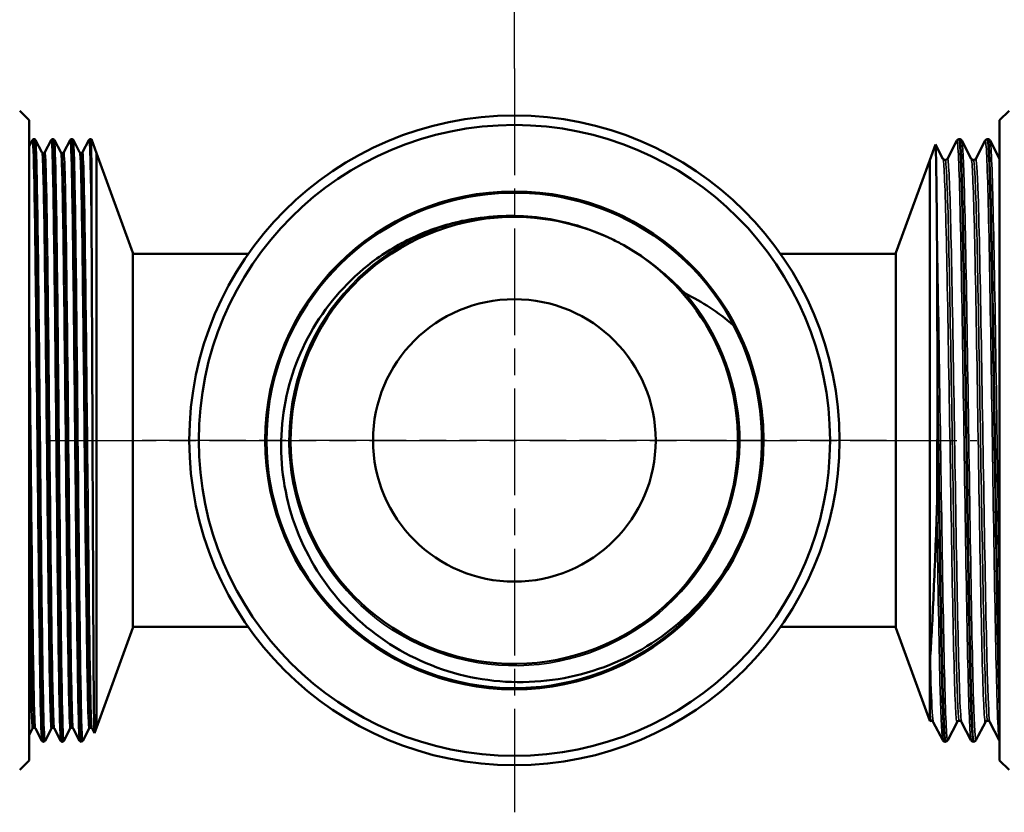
# Model space of a CAD drawing. Header units: millimetres. Extents: x -596 to 1537, y -69 to 356.
# Tile 5 of 11: x 47 to 99, y 127 to 169. Entities that reach past the tile are written whole.
import ezdxf

# ---------------------------------------------------------------- set-up
doc = ezdxf.new("R2010")
doc.units = ezdxf.units.MM
doc.linetypes.add('CHAIN', pattern=[0.7087, 0.4724, -0.0591, 0.1181, -0.0591])
for name, color, linetype, lineweight in [('Видимые тонкие (ГОСТ)', 7, 'Continuous', 35), ('Видимый контур (ГОСТ)', 7, 'Continuous', 50), ('Маркер центра (ГОСТ)', 7, 'Continuous', 25), ('Осевая линия (ГОСТ)', 7, 'Continuous', 25), ('Размер (ГОСТ)', 7, 'Continuous', 25)]:
    doc.layers.add(name, color=color, linetype=linetype, lineweight=lineweight)
doc.styles.add('Обычный текст (ГОСТ)', font='GOST Common Italic.ttf')
doc.dimstyles.new('Обычный (ГОСТ)', dxfattribs={"dimtxt": 3.5, "dimasz": 3.5, "dimexe": 1, "dimexo": 0, "dimgap": 0.5, "dimtad": 1, "dimrnd": 1e-08, "dimtxsty": 'Обычный текст (ГОСТ)', "dimblk": 'Filled-1', "dimcen": 0.09, "dimdle": 15, "dimclrd": 256, "dimclre": 256, "dimclrt": 256, "dimazin": 2, "dimtfac": 0.714286, "dimtdec": 3, "dimtmove": 0, "dimatfit": 3, "dimfxl": 1, "dimtolj": 1, "dimlwd": 25, "dimlwe": 25, "dimarcsym": 0})

# ---------------------------------------------------------------- blocks, each defined once
blk = doc.blocks.new('Filled-1')
at = {"color": 0}
for p, q in [((0, 0), (-1, 0.143)), ((-1, 0.143), (-1, -0.143)), ((-1, 0), (0, 0)), ((-1, -0.143), (0, 0))]:
    blk.add_line(p, q, dxfattribs=at)
at = {"color": 0, "flags": 128}
blk.add_lwpolyline([(-1, -0.143), (0, 0), (-1, 0.143), (-1, -0.143)], dxfattribs=at)
at = {"color": 0}
blk.add_solid([(-1, -0.143), (0, 0), (-1, 0.143), (-1, -0.143)], dxfattribs=at)
blk = doc.blocks.new('*D9')
at = {"layer": 'Defpoints', "color": 0, "linetype": 'Continuous', "transparency": 16777216}
for p in [(22.483, 178.484), (73.233, 166.819), (22.483, 156.319)]:
    blk.add_point(p, dxfattribs=at)
at = {"layer": 'Размер (ГОСТ)', "linetype": 'Continuous', "lineweight": 25, "transparency": 16777216}
for p, q in [((22.483, 156.319), (22.483, 179.484)), ((73.233, 166.819), (73.233, 179.484)), ((69.733, 178.484), (25.983, 178.484))]:
    blk.add_line(p, q, dxfattribs=at)
at = {"layer": 'Размер (ГОСТ)', "linetype": 'Continuous', "lineweight": 25, "transparency": 16777216, "xscale": 3.5, "yscale": 3.5, "zscale": 3.5, "rotation": 180}
blk.add_blockref('Filled-1', (22.483, 178.484), dxfattribs=at)
at = {"layer": 'Размер (ГОСТ)', "linetype": 'Continuous', "lineweight": 25, "transparency": 16777216, "xscale": 3.5, "yscale": 3.5, "zscale": 3.5}
blk.add_blockref('Filled-1', (73.233, 178.484), dxfattribs=at)
at = {"layer": 'Размер (ГОСТ)', "linetype": 'Continuous', "lineweight": 25, "transparency": 16777216, "insert": (42.187, 183.184), "char_height": 3.5, "attachment_point": 1, "style": 'Обычный текст (ГОСТ)'}
blk.add_mtext('\\A1;50,75', dxfattribs=at)

msp = doc.modelspace()

# ---------------------------------------------------------------- linework, layer by layer
at = {"layer": 'Видимые тонкие (ГОСТ)'}
for points, knots in [([(47.654, 163.013), (47.685, 163.065), (47.715, 162.249), (47.745, 160.67), (47.781, 158.805), (47.816, 155.887), (47.852, 152.533), (47.888, 149.181), (47.923, 145.416), (47.959, 142.03), (47.995, 138.647), (48.03, 135.667), (48.066, 133.717), (48.096, 132.09), (48.125, 131.189), (48.155, 131.125)], [51.817093, 51.817093, 51.817093, 51.817093, 52.385906, 52.385906, 52.385906, 53.057405, 53.057405, 53.057405, 53.728484, 53.728484, 53.728484, 54.39916, 54.39916, 54.39916, 54.958686, 54.958686, 54.958686, 54.958686]), ([(48.655, 163.008), (48.672, 163.04), (48.689, 162.814), (48.706, 162.324), (48.741, 161.287), (48.777, 159.078), (48.812, 156.159), (48.848, 153.24), (48.883, 149.631), (48.919, 146.087), (48.954, 142.543), (48.99, 139.087), (49.025, 136.44), (49.062, 133.676), (49.099, 131.816), (49.136, 131.284), (49.143, 131.189), (49.149, 131.137), (49.156, 131.125)], [58.100279, 58.100279, 58.100279, 58.100279, 58.415608, 58.415608, 58.415608, 59.083891, 59.083891, 59.083891, 59.751894, 59.751894, 59.751894, 60.41963, 60.41963, 60.41963, 61.117079, 61.117079, 61.117079, 61.241871, 61.241871, 61.241871, 61.241871]), ([(49.656, 163.014), (49.661, 163.024), (49.666, 163.013), (49.671, 162.98), (49.706, 162.734), (49.742, 161.261), (49.777, 158.869), (49.813, 156.478), (49.848, 153.187), (49.884, 149.683), (49.919, 146.181), (49.954, 142.49), (49.99, 139.38), (50.026, 136.249), (50.061, 133.728), (50.097, 132.351), (50.117, 131.58), (50.137, 131.17), (50.157, 131.13)], [64.383464, 64.383464, 64.383464, 64.383464, 64.471918, 64.471918, 64.471918, 65.140673, 65.140673, 65.140673, 65.808834, 65.808834, 65.808834, 66.47646, 66.47646, 66.47646, 67.148758, 67.148758, 67.148758, 67.525056, 67.525056, 67.525056, 67.525056]), ([(50.657, 163.011), (50.684, 163.056), (50.711, 162.439), (50.737, 161.207), (50.759, 160.194), (50.781, 158.776), (50.803, 157.071)], [70.6666491, 70.6666491, 70.6666491, 70.6666491, 71.1670962, 71.1670962, 71.1670962, 71.5788219, 71.5788219, 71.5788219, 71.5788219]), ([(97.465, 131.154), (97.456, 131.17), (97.447, 131.221), (97.438, 131.307), (97.384, 131.814), (97.331, 133.538), (97.278, 136.117), (97.225, 138.694), (97.171, 142.108), (97.118, 145.643), (97.065, 149.176), (97.012, 152.807), (96.958, 155.776), (96.904, 158.81), (96.85, 161.131), (96.795, 162.236), (96.768, 162.783), (96.741, 163.03), (96.714, 162.978)], [45.581913, 45.581913, 45.581913, 45.581913, 45.696127, 45.696127, 45.696127, 46.365492, 46.365492, 46.365492, 47.03423, 47.03423, 47.03423, 47.702401, 47.702401, 47.702401, 48.384955, 48.384955, 48.384955, 48.723506, 48.723506, 48.723506, 48.723506]), ([(47.828, 163.012), (47.836, 162.998), (47.844, 162.926), (47.852, 162.792), (47.888, 162.193), (47.923, 160.374), (47.959, 157.718), (47.995, 155.063), (48.03, 151.59), (48.066, 148.031), (48.101, 144.474), (48.137, 140.854), (48.173, 137.933), (48.208, 135.013), (48.244, 132.811), (48.279, 131.79), (48.296, 131.317), (48.312, 131.098), (48.329, 131.131)], [58.13865, 58.13865, 58.13865, 58.13865, 58.288155, 58.288155, 58.288155, 58.959234, 58.959234, 58.959234, 59.629909, 59.629909, 59.629909, 60.300197, 60.300197, 60.300197, 60.970113, 60.970113, 60.970113, 61.280242, 61.280242, 61.280242, 61.280242]), ([(48.829, 163.013), (48.859, 162.95), (48.889, 162.044), (48.919, 160.41), (48.954, 158.465), (48.99, 155.499), (49.025, 152.133), (49.062, 148.616), (49.099, 144.687), (49.136, 141.236), (49.172, 137.908), (49.208, 135.046), (49.243, 133.258), (49.272, 131.814), (49.301, 131.077), (49.33, 131.126)], [64.421835, 64.421835, 64.421835, 64.421835, 64.982643, 64.982643, 64.982643, 65.650379, 65.650379, 65.650379, 66.347829, 66.347829, 66.347829, 67.02048, 67.02048, 67.02048, 67.563428, 67.563428, 67.563428, 67.563428]), ([(49.83, 163.007), (49.848, 162.973), (49.866, 162.647), (49.884, 162.031), (49.919, 160.801), (49.954, 158.425), (49.99, 155.398), (50.026, 152.35), (50.061, 148.661), (50.097, 145.114), (50.133, 141.576), (50.168, 138.201), (50.204, 135.7), (50.239, 133.205), (50.275, 131.597), (50.31, 131.213), (50.317, 131.14), (50.324, 131.111), (50.331, 131.125)], [70.70502, 70.70502, 70.70502, 70.70502, 71.039583, 71.039583, 71.039583, 71.70721, 71.70721, 71.70721, 72.379507, 72.379507, 72.379507, 73.050107, 73.050107, 73.050107, 73.719258, 73.719258, 73.719258, 73.846613, 73.846613, 73.846613, 73.846613]), ([(97.73, 131.154), (97.686, 131.076), (97.642, 131.817), (97.598, 133.293), (97.545, 135.077), (97.491, 137.922), (97.438, 141.232), (97.384, 144.537), (97.331, 148.284), (97.278, 151.684), (97.225, 155.082), (97.171, 158.112), (97.118, 160.139), (97.072, 161.896), (97.026, 162.89), (96.98, 162.985)], [39.241089, 39.241089, 39.241089, 39.241089, 39.795324, 39.795324, 39.795324, 40.465378, 40.465378, 40.465378, 41.134743, 41.134743, 41.134743, 41.803481, 41.803481, 41.803481, 42.382681, 42.382681, 42.382681, 42.382681]), ([(98.967, 131.159), (98.938, 131.216), (98.909, 131.615), (98.88, 132.349), (98.827, 133.703), (98.773, 136.188), (98.72, 139.285), (98.667, 142.38), (98.614, 146.065), (98.56, 149.569), (98.507, 153.072), (98.454, 156.37), (98.401, 158.775), (98.348, 161.178), (98.294, 162.673), (98.241, 162.946), (98.233, 162.989), (98.224, 163.002), (98.216, 162.984)], [39.298728, 39.298728, 39.298728, 39.298728, 39.66127, 39.66127, 39.66127, 40.329966, 40.329966, 40.329966, 40.998374, 40.998374, 40.998374, 41.666507, 41.666507, 41.666507, 42.334382, 42.334382, 42.334382, 42.44032, 42.44032, 42.44032, 42.44032]), ([(98.983, 138.652), (98.948, 140.591), (98.914, 142.787), (98.88, 145.052), (98.827, 148.573), (98.773, 152.238), (98.72, 155.279), (98.667, 158.319), (98.614, 160.717), (98.56, 161.969), (98.534, 162.59), (98.508, 162.928), (98.481, 162.979)], [34.000351, 34.000351, 34.000351, 34.000351, 34.43052, 34.43052, 34.43052, 35.099216, 35.099216, 35.099216, 35.767624, 35.767624, 35.767624, 36.099496, 36.099496, 36.099496, 36.099496]), ([(48.162, 162.367), (48.178, 162.336), (48.195, 162.057), (48.212, 161.531), (48.248, 160.397), (48.284, 158.12), (48.32, 155.189), (48.356, 152.26), (48.392, 148.698), (48.428, 145.266), (48.464, 141.837), (48.499, 138.562), (48.535, 136.143), (48.571, 133.725), (48.607, 132.179), (48.643, 131.836), (48.65, 131.775), (48.656, 131.752), (48.662, 131.766)], [58.139452, 58.139452, 58.139452, 58.139452, 58.453664, 58.453664, 58.453664, 59.131172, 59.131172, 59.131172, 59.808286, 59.808286, 59.808286, 60.485024, 60.485024, 60.485024, 61.161401, 61.161401, 61.161401, 61.281045, 61.281045, 61.281045, 61.281045]), ([(48.242, 162.319), (48.26, 162.319), (48.278, 162.023), (48.297, 161.432), (48.333, 160.268), (48.369, 157.969), (48.405, 155.027), (48.441, 152.087), (48.477, 148.526), (48.513, 145.109), (48.549, 141.694), (48.585, 138.446), (48.621, 136.061), (48.656, 133.677), (48.692, 132.173), (48.728, 131.87), (48.733, 131.83), (48.738, 131.811), (48.742, 131.812)], [58.119464, 58.119464, 58.119464, 58.119464, 58.463787, 58.463787, 58.463787, 59.141611, 59.141611, 59.141611, 59.819051, 59.819051, 59.819051, 60.496124, 60.496124, 60.496124, 61.172844, 61.172844, 61.172844, 61.261057, 61.261057, 61.261057, 61.261057]), ([(48.322, 162.375), (48.357, 162.441), (48.392, 161.351), (48.428, 159.324), (48.464, 157.254), (48.499, 154.222), (48.535, 150.877), (48.571, 147.534), (48.607, 143.902), (48.643, 140.757), (48.679, 137.614), (48.715, 134.98), (48.751, 133.418), (48.775, 132.379), (48.799, 131.819), (48.823, 131.769)], [58.099476, 58.099476, 58.099476, 58.099476, 58.762127, 58.762127, 58.762127, 59.438865, 59.438865, 59.438865, 60.115242, 60.115242, 60.115242, 60.791273, 60.791273, 60.791273, 61.241069, 61.241069, 61.241069, 61.241069]), ([(49.163, 162.373), (49.169, 162.362), (49.175, 162.317), (49.181, 162.237), (49.217, 161.771), (49.253, 160.115), (49.289, 157.621), (49.325, 155.087), (49.361, 151.705), (49.398, 148.217), (49.434, 144.76), (49.47, 141.223), (49.506, 138.371), (49.542, 135.522), (49.578, 133.374), (49.614, 132.391), (49.631, 131.944), (49.647, 131.739), (49.663, 131.771)], [64.422637, 64.422637, 64.422637, 64.422637, 64.538419, 64.538419, 64.538419, 65.212959, 65.212959, 65.212959, 65.89841, 65.89841, 65.89841, 66.577735, 66.577735, 66.577735, 67.256155, 67.256155, 67.256155, 67.56423, 67.56423, 67.56423, 67.56423]), ([(49.243, 162.324), (49.251, 162.326), (49.259, 162.271), (49.267, 162.159), (49.304, 161.629), (49.341, 159.816), (49.378, 157.135), (49.414, 154.535), (49.451, 151.139), (49.487, 147.682), (49.523, 144.23), (49.559, 140.741), (49.595, 137.968), (49.631, 135.198), (49.667, 133.162), (49.703, 132.297), (49.716, 131.974), (49.73, 131.816), (49.743, 131.818)], [64.402649, 64.402649, 64.402649, 64.402649, 64.551721, 64.551721, 64.551721, 65.253027, 65.253027, 65.253027, 65.933247, 65.933247, 65.933247, 66.612537, 66.612537, 66.612537, 67.290963, 67.290963, 67.290963, 67.544242, 67.544242, 67.544242, 67.544242]), ([(49.323, 162.369), (49.348, 162.412), (49.373, 161.898), (49.398, 160.857), (49.434, 159.35), (49.47, 156.749), (49.506, 153.616), (49.542, 150.486), (49.578, 146.847), (49.614, 143.481), (49.65, 140.12), (49.686, 137.054), (49.722, 134.944), (49.756, 132.96), (49.79, 131.832), (49.824, 131.763)], [64.382662, 64.382662, 64.382662, 64.382662, 64.852251, 64.852251, 64.852251, 65.531576, 65.531576, 65.531576, 66.209996, 66.209996, 66.209996, 66.887576, 66.887576, 66.887576, 67.524254, 67.524254, 67.524254, 67.524254]), ([(50.164, 162.374), (50.197, 162.304), (50.23, 161.224), (50.263, 159.312), (50.299, 157.233), (50.335, 154.187), (50.371, 150.831), (50.407, 147.482), (50.443, 143.847), (50.479, 140.706), (50.515, 137.57), (50.551, 134.947), (50.587, 133.396), (50.613, 132.279), (50.638, 131.726), (50.664, 131.77)], [70.705823, 70.705823, 70.705823, 70.705823, 71.329835, 71.329835, 71.329835, 72.008382, 72.008382, 72.008382, 72.685293, 72.685293, 72.685293, 73.360825, 73.360825, 73.360825, 73.847415, 73.847415, 73.847415, 73.847415]), ([(50.244, 162.328), (50.279, 162.326), (50.315, 161.159), (50.35, 159.064), (50.386, 156.932), (50.422, 153.855), (50.458, 150.495), (50.494, 147.141), (50.53, 143.529), (50.566, 140.43), (50.602, 137.337), (50.638, 134.778), (50.673, 133.298), (50.697, 132.323), (50.721, 131.821), (50.744, 131.817)], [70.685835, 70.685835, 70.685835, 70.685835, 71.352149, 71.352149, 71.352149, 72.030191, 72.030191, 72.030191, 72.706757, 72.706757, 72.706757, 73.382101, 73.382101, 73.382101, 73.827427, 73.827427, 73.827427, 73.827427]), ([(50.324, 162.367), (50.34, 162.399), (50.356, 162.21), (50.371, 161.797), (50.407, 160.855), (50.443, 158.749), (50.479, 155.933), (50.515, 153.122), (50.551, 149.623), (50.587, 146.181), (50.624, 142.59), (50.662, 139.09), (50.699, 136.49), (50.735, 133.993), (50.771, 132.342), (50.807, 131.891), (50.813, 131.817), (50.819, 131.775), (50.825, 131.765)], [70.665847, 70.665847, 70.665847, 70.665847, 70.962223, 70.962223, 70.962223, 71.639134, 71.639134, 71.639134, 72.314666, 72.314666, 72.314666, 73.019501, 73.019501, 73.019501, 73.696541, 73.696541, 73.696541, 73.80744, 73.80744, 73.80744, 73.80744]), ([(96.729, 132.114), (96.722, 132.099), (96.714, 132.105), (96.707, 132.135), (96.653, 132.347), (96.599, 133.745), (96.545, 136.03), (96.49, 138.331), (96.436, 141.515), (96.382, 144.887), (96.327, 148.251), (96.273, 151.777), (96.219, 154.702), (96.164, 157.619), (96.11, 159.917), (96.056, 161.097), (96.03, 161.661), (96.004, 161.968), (95.979, 162.018)], [45.522425, 45.522425, 45.522425, 45.522425, 45.615781, 45.615781, 45.615781, 46.294219, 46.294219, 46.294219, 46.977578, 46.977578, 46.977578, 47.65915, 47.65915, 47.65915, 48.339199, 48.339199, 48.339199, 48.664018, 48.664018, 48.664018, 48.664018]), ([(96.965, 132.12), (96.933, 132.183), (96.901, 132.637), (96.869, 133.466), (96.815, 134.878), (96.761, 137.368), (96.707, 140.4), (96.653, 143.429), (96.599, 146.978), (96.545, 150.283), (96.49, 153.612), (96.436, 156.67), (96.382, 158.789), (96.327, 160.903), (96.273, 162.068), (96.219, 162.032), (96.217, 162.031), (96.215, 162.029), (96.214, 162.026)], [45.583762, 45.583762, 45.583762, 45.583762, 45.982939, 45.982939, 45.982939, 46.66194, 46.66194, 46.66194, 47.340378, 47.340378, 47.340378, 48.023737, 48.023737, 48.023737, 48.705309, 48.705309, 48.705309, 48.725354, 48.725354, 48.725354, 48.725354]), ([(98.231, 132.118), (98.213, 132.083), (98.196, 132.166), (98.178, 132.373), (98.124, 133.011), (98.07, 134.816), (98.016, 137.399), (97.959, 140.099), (97.903, 143.631), (97.846, 147.169), (97.792, 150.58), (97.738, 153.97), (97.683, 156.599), (97.629, 159.225), (97.574, 161.073), (97.52, 161.742), (97.507, 161.905), (97.493, 161.998), (97.48, 162.021)], [39.23924, 39.23924, 39.23924, 39.23924, 39.459529, 39.459529, 39.459529, 40.13808, 40.13808, 40.13808, 40.847405, 40.847405, 40.847405, 41.531124, 41.531124, 41.531124, 42.213892, 42.213892, 42.213892, 42.380833, 42.380833, 42.380833, 42.380833]), ([(98.466, 132.116), (98.424, 132.203), (98.382, 132.979), (98.34, 134.367), (98.286, 136.156), (98.232, 138.951), (98.178, 142.149), (98.124, 145.346), (98.07, 148.922), (98.016, 152.109), (97.959, 155.44), (97.903, 158.319), (97.846, 160.07), (97.803, 161.425), (97.759, 162.1), (97.715, 162.022)], [39.300576, 39.300576, 39.300576, 39.300576, 39.826857, 39.826857, 39.826857, 40.505688, 40.505688, 40.505688, 41.184239, 41.184239, 41.184239, 41.893563, 41.893563, 41.893563, 42.442169, 42.442169, 42.442169, 42.442169]), ([(96.847, 132.181), (96.796, 132.185), (96.745, 133.226), (96.694, 135.116), (96.64, 137.126), (96.586, 140.083), (96.532, 143.347), (96.477, 146.635), (96.423, 150.214), (96.368, 153.299), (96.314, 156.375), (96.26, 158.939), (96.205, 160.432), (96.169, 161.431), (96.133, 161.946), (96.096, 161.951)], [45.553093, 45.553093, 45.553093, 45.553093, 46.19185, 46.19185, 46.19185, 46.8712, 46.8712, 46.8712, 47.555602, 47.555602, 47.555602, 48.238188, 48.238188, 48.238188, 48.694686, 48.694686, 48.694686, 48.694686]), ([(98.348, 132.182), (98.343, 132.182), (98.337, 132.195), (98.331, 132.222), (98.277, 132.471), (98.223, 133.904), (98.168, 136.212), (98.114, 138.519), (98.06, 141.685), (98.006, 145.024), (97.949, 148.534), (97.892, 152.209), (97.835, 155.18), (97.781, 158.03), (97.726, 160.211), (97.672, 161.248), (97.647, 161.717), (97.622, 161.95), (97.598, 161.949)], [39.269908, 39.269908, 39.269908, 39.269908, 39.343767, 39.343767, 39.343767, 40.023493, 40.023493, 40.023493, 40.702937, 40.702937, 40.702937, 41.416871, 41.416871, 41.416871, 42.101559, 42.101559, 42.101559, 42.411501, 42.411501, 42.411501, 42.411501]), ([(82.306, 154.871), (84.189, 152.681), (85.238, 149.792), (85.198, 146.905), (85.158, 144.019), (84.031, 141.16), (82.091, 139.024), (80.151, 136.888), (77.416, 135.492), (74.548, 135.175), (71.681, 134.858), (68.708, 135.622), (66.349, 137.281), (63.991, 138.939), (62.267, 141.478), (61.596, 144.281), (60.924, 147.084), (61.31, 150.127), (62.66, 152.673), (64.009, 155.218), (66.309, 157.245), (69.004, 158.263), (69.636, 158.502), (70.289, 158.685), (70.952, 158.812)], [2.431436, 2.431436, 2.431436, 2.431436, 3.155328, 3.155328, 3.155328, 3.878931, 3.878931, 3.878931, 4.602251, 4.602251, 4.602251, 5.325293, 5.325293, 5.325293, 6.048062, 6.048062, 6.048062, 6.770563, 6.770563, 6.770563, 7.4928, 7.4928, 7.4928, 7.662186, 7.662186, 7.662186, 7.662186]), ([(96.229, 131.161), (96.202, 131.109), (96.176, 131.345), (96.149, 131.873), (96.096, 132.936), (96.043, 135.175), (95.989, 138.117), (95.936, 141.046), (95.883, 144.652), (95.83, 148.184), (95.777, 151.721), (95.723, 155.161), (95.67, 157.784), (95.665, 158.059), (95.659, 158.326), (95.653, 158.583)], [45.524274, 45.524274, 45.524274, 45.524274, 45.856665, 45.856665, 45.856665, 46.526897, 46.526897, 46.526897, 47.193989, 47.193989, 47.193989, 47.861983, 47.861983, 47.861983, 47.932084, 47.932084, 47.932084, 47.932084]), ([(47.483, 155.402), (47.509, 153.255), (47.536, 150.763), (47.563, 148.214), (47.599, 144.747), (47.635, 141.201), (47.671, 138.344), (47.707, 135.494), (47.743, 133.35), (47.779, 132.376), (47.793, 131.997), (47.807, 131.796), (47.822, 131.77)], [52.831282, 52.831282, 52.831282, 52.831282, 53.332199, 53.332199, 53.332199, 54.013506, 54.013506, 54.013506, 54.693222, 54.693222, 54.693222, 54.957884, 54.957884, 54.957884, 54.957884]), ([(84.85, 153.183), (86.336, 150.36), (86.743, 146.985), (85.97, 143.889), (85.634, 142.543), (85.076, 141.255), (84.337, 140.082)], [2.657108, 2.657108, 2.657108, 2.657108, 3.386245, 3.386245, 3.386245, 3.703267, 3.703267, 3.703267, 3.703267]), ([(47.483, 147.873), (47.501, 146.128), (47.519, 144.367), (47.537, 142.693), (47.574, 139.331), (47.611, 136.343), (47.647, 134.39), (47.679, 132.721), (47.71, 131.819), (47.741, 131.812)], [53.354362, 53.354362, 53.354362, 53.354362, 53.697974, 53.697974, 53.697974, 54.387807, 54.387807, 54.387807, 54.977871, 54.977871, 54.977871, 54.977871]), ([(95.964, 131.154), (95.919, 131.246), (95.874, 132.174), (95.83, 133.823), (95.777, 135.791), (95.723, 138.773), (95.67, 142.145), (95.665, 142.499), (95.659, 142.857), (95.653, 143.218)], [51.865098, 51.865098, 51.865098, 51.865098, 52.424738, 52.424738, 52.424738, 53.092733, 53.092733, 53.092733, 53.162834, 53.162834, 53.162834, 53.162834]), ([(47.483, 140.134), (47.509, 137.859), (47.536, 135.872), (47.563, 134.43), (47.595, 132.646), (47.628, 131.706), (47.661, 131.764)], [53.877441, 53.877441, 53.877441, 53.877441, 54.378358, 54.378358, 54.378358, 54.997859, 54.997859, 54.997859, 54.997859]), ([(95.463, 132.119), (95.444, 132.154), (95.425, 132.331), (95.406, 132.653), (95.372, 133.222), (95.338, 134.233), (95.304, 135.597)], [51.8669471, 51.8669471, 51.8669471, 51.8669471, 52.107724, 52.107724, 52.107724, 52.53343, 52.53343, 52.53343, 52.53343])]:
    msp.add_open_spline(points, degree=3, knots=knots, dxfattribs=at)
for points in [[(98.983, 162.023), (98.982, 162.024), (98.982, 162.025), (98.982, 162.026)], [(95.345, 132.183), (95.322, 132.184), (95.299, 132.391), (95.276, 132.801)]]:
    msp.add_open_spline(points, degree=3, dxfattribs=at)
at = {"layer": 'Видимый контур (ГОСТ)'}
for p, q in [((47.483, 164.069), (46.983, 164.569)), ((47.483, 130.069), (47.483, 164.069)), ((98.983, 164.069), (99.483, 164.569)), ((98.983, 164.069), (98.983, 130.069)), ((47.748, 163.069), (47.735, 163.069)), ((48.749, 163.069), (48.736, 163.069)), ((49.75, 163.069), (49.737, 163.069)), ((50.751, 163.069), (50.738, 163.069)), ((51.054, 162.328), (50.788, 163.059)), ((96.839, 163.069), (96.855, 163.069)), ((98.341, 163.069), (98.356, 163.069)), ((47.483, 162.686), (47.654, 163.016)), ((47.828, 163.016), (48.162, 162.375)), ((48.322, 162.375), (48.655, 163.016)), ((48.829, 163.016), (49.163, 162.375)), ((49.323, 162.375), (49.656, 163.016)), ((49.83, 163.016), (50.164, 162.375)), ((50.324, 162.375), (50.657, 163.016)), ((50.784, 162.707), (50.784, 162.4)), ((95.276, 161.957), (95.578, 162.787)), ((95.581, 162.789), (95.979, 162.026)), ((96.214, 162.026), (96.714, 162.987)), ((96.98, 162.987), (97.48, 162.026)), ((97.715, 162.026), (98.216, 162.987)), ((98.481, 162.987), (98.982, 162.026)), ((52.983, 157.029), (51.054, 162.328)), ((51.054, 162.328), (51.054, 131.81)), ((51.054, 131.81), (51.054, 162.328)), ((93.483, 157.029), (95.276, 161.957)), ((95.276, 132.181), (95.276, 161.957)), ((95.276, 161.957), (95.276, 132.181)), ((52.983, 137.109), (52.983, 157.029)), ((52.983, 156.969), (59.106, 156.969)), ((87.359, 156.969), (93.483, 156.969)), ((93.483, 157.029), (93.483, 137.109)), ((95.681, 149.218), (95.681, 150.227)), ((52.983, 137.109), (51.054, 131.81)), ((52.983, 137.169), (59.106, 137.169)), ((87.359, 137.169), (93.483, 137.169)), ((93.483, 137.109), (95.276, 132.181)), ((47.661, 131.763), (47.483, 131.42)), ((48.155, 131.122), (47.822, 131.763)), ((48.662, 131.763), (48.329, 131.122)), ((49.156, 131.122), (48.823, 131.763)), ((49.663, 131.763), (49.33, 131.122)), ((50.157, 131.122), (49.824, 131.763)), ((50.664, 131.763), (50.331, 131.122)), ((50.949, 131.524), (50.825, 131.763)), ((51.054, 131.81), (50.95, 131.524)), ((95.276, 132.181), (95.282, 132.166)), ((95.964, 131.151), (95.463, 132.112)), ((96.729, 132.112), (96.229, 131.151)), ((97.465, 131.151), (96.965, 132.112)), ((98.231, 132.112), (97.73, 131.151)), ((98.967, 131.151), (98.466, 132.112)), ((48.248, 131.069), (48.236, 131.069)), ((49.249, 131.069), (49.237, 131.069)), ((50.25, 131.069), (50.238, 131.069)), ((96.089, 131.069), (96.104, 131.069)), ((97.59, 131.069), (97.605, 131.069)), ((47.483, 130.069), (46.983, 129.569)), ((98.983, 130.069), (99.483, 129.569))]:
    msp.add_line(p, q, dxfattribs=at)
for radius in [17.25, 16.75, 13.22, 13.22, 7.5]:
    msp.add_circle((73.233, 147.069), radius, dxfattribs=at)
for radius, start, end in [(13.154, 26.859, 333.4602), (11.875, 60.7255, 64.0914)]:
    msp.add_arc((73.233, 147.069), radius, start, end, dxfattribs=at)
for points, knots in [([(47.654, 163.016), (47.658, 163.022), (47.663, 163.031), (47.679, 163.047), (47.687, 163.053), (47.708, 163.064), (47.721, 163.068), (47.735, 163.069)], [0, 0, 0, 0, 0.01531716, 0.01531716, 0.02328885, 0.02328885, 0.03153723, 0.03153723, 0.03153723, 0.03153723]), ([(47.735, 163.063), (47.747, 163.066), (47.758, 162.945), (47.77, 162.697), (47.805, 161.929), (47.841, 159.95), (47.877, 157.177), (47.912, 154.406), (47.948, 150.859), (47.983, 147.284), (48.019, 143.711), (48.055, 140.133), (48.09, 137.303), (48.126, 134.474), (48.161, 132.41), (48.197, 131.545), (48.21, 131.229), (48.223, 131.074), (48.236, 131.076)], [51.835681, 51.835681, 51.835681, 51.835681, 52.052454, 52.052454, 52.052454, 52.723253, 52.723253, 52.723253, 53.39364, 53.39364, 53.39364, 54.06363, 54.06363, 54.06363, 54.733239, 54.733239, 54.733239, 54.977871, 54.977871, 54.977871, 54.977871]), ([(47.748, 163.069), (47.768, 163.068), (47.786, 163.06), (47.808, 163.044), (47.815, 163.036), (47.824, 163.024), (47.826, 163.02), (47.828, 163.016)], [0, 0, 0, 0, 0.01167315, 0.01167315, 0.02244691, 0.02244691, 0.03152038, 0.03152038, 0.03152038, 0.03152038]), ([(48.248, 131.072), (48.241, 131.07), (48.235, 131.11), (48.228, 131.193), (48.193, 131.635), (48.157, 133.297), (48.122, 135.832), (48.086, 138.366), (48.051, 141.757), (48.015, 145.295), (47.98, 148.833), (47.945, 152.495), (47.909, 155.518), (47.874, 158.541), (47.838, 160.904), (47.803, 162.115), (47.784, 162.745), (47.766, 163.06), (47.748, 163.061)], [-61.261654, -61.261654, -61.261654, -61.261654, -61.136488, -61.136488, -61.136488, -60.468894, -60.468894, -60.468894, -59.801371, -59.801371, -59.801371, -59.133915, -59.133915, -59.133915, -58.466527, -58.466527, -58.466527, -58.119464, -58.119464, -58.119464, -58.119464]), ([(48.655, 163.016), (48.659, 163.022), (48.664, 163.031), (48.68, 163.047), (48.688, 163.053), (48.709, 163.064), (48.722, 163.068), (48.736, 163.069)], [0, 0, 0, 0, 0.01531716, 0.01531716, 0.02328885, 0.02328885, 0.03153723, 0.03153723, 0.03153723, 0.03153723]), ([(48.736, 163.069), (48.769, 163.066), (48.803, 161.999), (48.836, 160.051), (48.871, 157.971), (48.907, 154.899), (48.942, 151.478), (48.977, 148.057), (49.013, 144.31), (49.048, 141.016), (49.084, 137.653), (49.121, 134.788), (49.157, 133.041), (49.183, 131.754), (49.21, 131.08), (49.237, 131.074)], [58.118866, 58.118866, 58.118866, 58.118866, 58.74375, 58.74375, 58.74375, 59.411119, 59.411119, 59.411119, 60.078229, 60.078229, 60.078229, 60.759335, 60.759335, 60.759335, 61.261057, 61.261057, 61.261057, 61.261057]), ([(49.249, 131.077), (49.228, 131.078), (49.207, 131.492), (49.186, 132.308), (49.15, 133.683), (49.115, 136.192), (49.079, 139.309), (49.044, 142.425), (49.008, 146.129), (48.973, 149.646), (48.938, 153.163), (48.902, 156.47), (48.867, 158.875), (48.831, 161.279), (48.796, 162.767), (48.76, 163.027), (48.756, 163.055), (48.752, 163.069), (48.749, 163.068)], [-67.54484, -67.54484, -67.54484, -67.54484, -67.148105, -67.148105, -67.148105, -66.479845, -66.479845, -66.479845, -65.811663, -65.811663, -65.811663, -65.143557, -65.143557, -65.143557, -64.475528, -64.475528, -64.475528, -64.402649, -64.402649, -64.402649, -64.402649]), ([(48.749, 163.069), (48.769, 163.068), (48.787, 163.06), (48.809, 163.044), (48.816, 163.036), (48.825, 163.024), (48.827, 163.02), (48.829, 163.016)], [0, 0, 0, 0, 0.01167315, 0.01167315, 0.02244691, 0.02244691, 0.03152038, 0.03152038, 0.03152038, 0.03152038]), ([(49.656, 163.016), (49.66, 163.022), (49.665, 163.031), (49.681, 163.047), (49.689, 163.053), (49.71, 163.064), (49.723, 163.068), (49.737, 163.069)], [0, 0, 0, 0, 0.01531716, 0.01531716, 0.02328885, 0.02328885, 0.03153723, 0.03153723, 0.03153723, 0.03153723]), ([(49.737, 163.061), (49.757, 163.061), (49.777, 162.69), (49.797, 161.955), (49.833, 160.649), (49.868, 158.204), (49.903, 155.129), (49.94, 151.944), (49.977, 148.104), (50.014, 144.467), (50.049, 140.935), (50.085, 137.618), (50.12, 135.214), (50.156, 132.816), (50.192, 131.343), (50.227, 131.105), (50.231, 131.081), (50.234, 131.069), (50.238, 131.07)], [64.402052, 64.402052, 64.402052, 64.402052, 64.778087, 64.778087, 64.778087, 65.445522, 65.445522, 65.445522, 66.136823, 66.136823, 66.136823, 66.807896, 66.807896, 66.807896, 67.477373, 67.477373, 67.477373, 67.544242, 67.544242, 67.544242, 67.544242]), ([(49.75, 163.069), (49.77, 163.068), (49.788, 163.06), (49.81, 163.044), (49.817, 163.036), (49.826, 163.024), (49.828, 163.02), (49.83, 163.016)], [0, 0, 0, 0, 0.01167315, 0.01167315, 0.02244691, 0.02244691, 0.03152038, 0.03152038, 0.03152038, 0.03152038]), ([(50.25, 131.069), (50.215, 131.068), (50.18, 132.273), (50.145, 134.44), (50.109, 136.631), (50.074, 139.79), (50.038, 143.256), (50.003, 146.72), (49.967, 150.468), (49.932, 153.714), (49.896, 156.96), (49.86, 159.681), (49.825, 161.309), (49.8, 162.46), (49.775, 163.058), (49.75, 163.063)], [-73.828025, -73.828025, -73.828025, -73.828025, -73.16629, -73.16629, -73.16629, -72.497287, -72.497287, -72.497287, -71.82837, -71.82837, -71.82837, -71.159353, -71.159353, -71.159353, -70.685835, -70.685835, -70.685835, -70.685835]), ([(50.657, 163.016), (50.661, 163.022), (50.666, 163.031), (50.682, 163.047), (50.69, 163.053), (50.711, 163.064), (50.724, 163.068), (50.738, 163.069)], [0, 0, 0, 0, 0.01531716, 0.01531716, 0.02328885, 0.02328885, 0.03153723, 0.03153723, 0.03153723, 0.03153723]), ([(50.738, 163.066), (50.745, 163.068), (50.752, 163.023), (50.759, 162.931), (50.768, 162.82), (50.776, 162.642), (50.784, 162.4)], [70.6852371, 70.6852371, 70.6852371, 70.6852371, 70.8173879, 70.8173879, 70.8173879, 70.9759296, 70.9759296, 70.9759296, 70.9759296]), ([(96.714, 162.987), (96.72, 162.997), (96.727, 163.011), (96.753, 163.036), (96.765, 163.046), (96.797, 163.062), (96.818, 163.068), (96.839, 163.069)], [0, 0, 0, 0, 0.0231608, 0.0231608, 0.03521578, 0.03521578, 0.04769685, 0.04769685, 0.04769685, 0.04769685]), ([(96.839, 163.067), (96.885, 163.063), (96.931, 162.153), (96.978, 160.462), (97.031, 158.503), (97.085, 155.509), (97.138, 152.111), (97.192, 148.714), (97.245, 144.937), (97.298, 141.576), (97.352, 138.215), (97.405, 135.293), (97.459, 133.424), (97.503, 131.894), (97.546, 131.079), (97.59, 131.072)], [-48.695418, -48.695418, -48.695418, -48.695418, -48.115755, -48.115755, -48.115755, -47.444476, -47.444476, -47.444476, -46.773413, -46.773413, -46.773413, -46.102564, -46.102564, -46.102564, -45.553093, -45.553093, -45.553093, -45.553093]), ([(96.855, 163.069), (96.885, 163.068), (96.913, 163.056), (96.938, 163.038), (96.944, 163.033), (96.963, 163.014), (96.971, 163.002), (96.978, 162.99), (96.979, 162.988), (96.98, 162.987)], [0, 0, 0, 0, 0.01745732, 0.01745732, 0.02404513, 0.02404513, 0.04387185, 0.04387185, 0.04767654, 0.04767654, 0.04767654, 0.04767654]), ([(97.606, 131.074), (97.591, 131.071), (97.577, 131.151), (97.563, 131.315), (97.51, 131.937), (97.457, 133.775), (97.404, 136.442), (97.35, 139.107), (97.297, 142.582), (97.244, 146.141), (97.191, 149.696), (97.137, 153.311), (97.084, 156.231), (97.031, 159.148), (96.978, 161.352), (96.925, 162.383), (96.901, 162.837), (96.878, 163.062), (96.855, 163.061)], [39.269177, 39.269177, 39.269177, 39.269177, 39.44534, 39.44534, 39.44534, 40.114326, 40.114326, 40.114326, 40.78265, 40.78265, 40.78265, 41.45037, 41.45037, 41.45037, 42.117548, 42.117548, 42.117548, 42.411501, 42.411501, 42.411501, 42.411501]), ([(98.216, 162.987), (98.221, 162.997), (98.229, 163.011), (98.255, 163.036), (98.267, 163.046), (98.298, 163.062), (98.319, 163.068), (98.341, 163.069)], [0, 0, 0, 0, 0.0231608, 0.0231608, 0.03521578, 0.03521578, 0.04769685, 0.04769685, 0.04769685, 0.04769685]), ([(98.341, 163.061), (98.367, 163.062), (98.393, 162.778), (98.42, 162.207), (98.473, 161.051), (98.526, 158.727), (98.58, 155.724), (98.633, 152.722), (98.686, 149.06), (98.74, 145.508), (98.793, 141.956), (98.846, 138.537), (98.899, 135.967), (98.927, 134.629), (98.955, 133.525), (98.983, 132.707)], [-42.412232, -42.412232, -42.412232, -42.412232, -42.081719, -42.081719, -42.081719, -41.412251, -41.412251, -41.412251, -40.742965, -40.742965, -40.742965, -40.073856, -40.073856, -40.073856, -39.725329, -39.725329, -39.725329, -39.725329]), ([(98.983, 133.18), (98.936, 134.738), (98.889, 137.1), (98.843, 139.897), (98.789, 143.081), (98.736, 146.806), (98.683, 150.294), (98.63, 153.781), (98.577, 157.009), (98.523, 159.303), (98.47, 161.597), (98.417, 162.943), (98.364, 163.06), (98.361, 163.066), (98.359, 163.069), (98.356, 163.069)], [33.506123, 33.506123, 33.506123, 33.506123, 34.092705, 34.092705, 34.092705, 34.76049, 34.76049, 34.76049, 35.427993, 35.427993, 35.427993, 36.095229, 36.095229, 36.095229, 36.128316, 36.128316, 36.128316, 36.128316]), ([(98.356, 163.069), (98.386, 163.068), (98.414, 163.056), (98.439, 163.038), (98.445, 163.033), (98.465, 163.014), (98.473, 163.002), (98.479, 162.99), (98.48, 162.988), (98.481, 162.987)], [0, 0, 0, 0, 0.01745732, 0.01745732, 0.02404513, 0.02404513, 0.04387185, 0.04387185, 0.04767654, 0.04767654, 0.04767654, 0.04767654]), ([(95.578, 162.787), (95.591, 162.821), (95.603, 162.485), (95.628, 161.078), (95.641, 159.985), (95.653, 158.583)], [-1.210797, -1.210797, -1.210797, -1.210797, -0.620012, -0.620012, 0, 0, 0, 0]), ([(48.162, 162.375), (48.164, 162.37), (48.168, 162.363), (48.184, 162.348), (48.192, 162.341), (48.214, 162.331), (48.228, 162.328), (48.242, 162.328)], [0, 0, 0, 0, 0.01567496, 0.01567496, 0.02387955, 0.02387955, 0.03239164, 0.03239164, 0.03239164, 0.03239164]), ([(48.242, 162.328), (48.262, 162.328), (48.281, 162.335), (48.304, 162.35), (48.31, 162.358), (48.318, 162.368), (48.32, 162.372), (48.322, 162.375)], [0, 0, 0, 0, 0.0118918, 0.0118918, 0.02238255, 0.02238255, 0.03237767, 0.03237767, 0.03237767, 0.03237767]), ([(49.163, 162.375), (49.165, 162.37), (49.169, 162.363), (49.185, 162.348), (49.193, 162.341), (49.215, 162.331), (49.229, 162.328), (49.243, 162.328)], [0, 0, 0, 0, 0.01567496, 0.01567496, 0.02387955, 0.02387955, 0.03239164, 0.03239164, 0.03239164, 0.03239164]), ([(49.243, 162.328), (49.263, 162.328), (49.282, 162.335), (49.305, 162.35), (49.311, 162.358), (49.319, 162.368), (49.321, 162.372), (49.323, 162.375)], [0, 0, 0, 0, 0.0118918, 0.0118918, 0.02238255, 0.02238255, 0.03237767, 0.03237767, 0.03237767, 0.03237767]), ([(50.164, 162.375), (50.166, 162.37), (50.17, 162.363), (50.186, 162.348), (50.194, 162.341), (50.216, 162.331), (50.23, 162.328), (50.244, 162.328)], [0, 0, 0, 0, 0.01567496, 0.01567496, 0.02387955, 0.02387955, 0.03239164, 0.03239164, 0.03239164, 0.03239164]), ([(50.244, 162.328), (50.264, 162.328), (50.283, 162.335), (50.306, 162.35), (50.312, 162.358), (50.32, 162.368), (50.322, 162.372), (50.324, 162.375)], [0, 0, 0, 0, 0.0118918, 0.0118918, 0.02238255, 0.02238255, 0.03237767, 0.03237767, 0.03237767, 0.03237767]), ([(50.803, 157.071), (50.797, 158.256), (50.793, 159.301), (50.787, 161.158), (50.785, 161.911), (50.784, 162.4)], [-0.9654424, -0.9654424, -0.9654424, -0.9654424, -0.5123486, -0.5123486, 0, 0, 0, 0]), ([(95.979, 162.026), (95.982, 162.02), (95.987, 162.009), (96.011, 161.986), (96.022, 161.977), (96.054, 161.962), (96.075, 161.957), (96.096, 161.957)], [0, 0, 0, 0, 0.02345095, 0.02345095, 0.03573497, 0.03573497, 0.04847814, 0.04847814, 0.04847814, 0.04847814]), ([(96.096, 161.957), (96.126, 161.957), (96.154, 161.968), (96.188, 161.991), (96.197, 162.001), (96.209, 162.016), (96.212, 162.022), (96.214, 162.026)], [0, 0, 0, 0, 0.01792282, 0.01792282, 0.03364234, 0.03364234, 0.04845724, 0.04845724, 0.04845724, 0.04845724]), ([(97.48, 162.026), (97.483, 162.02), (97.489, 162.009), (97.512, 161.986), (97.524, 161.977), (97.556, 161.962), (97.577, 161.957), (97.598, 161.957)], [0, 0, 0, 0, 0.02345095, 0.02345095, 0.03573497, 0.03573497, 0.04847814, 0.04847814, 0.04847814, 0.04847814]), ([(97.598, 161.957), (97.627, 161.957), (97.656, 161.968), (97.689, 161.991), (97.699, 162.001), (97.71, 162.016), (97.713, 162.022), (97.715, 162.026)], [0, 0, 0, 0, 0.01792282, 0.01792282, 0.03364234, 0.03364234, 0.04845724, 0.04845724, 0.04845724, 0.04845724]), ([(78.42, 157.747), (76.357, 158.742), (74.004, 159.138), (71.73, 158.848), (68.882, 158.485), (66.184, 157.047), (64.294, 154.886), (62.409, 152.731), (61.345, 149.876), (61.358, 147.013), (61.372, 144.158), (62.457, 141.32), (64.353, 139.185), (66.245, 137.054), (68.926, 135.642), (71.753, 135.287), (74.6, 134.929), (77.57, 135.648), (79.938, 137.269), (82.294, 138.88), (84.034, 141.369), (84.739, 144.135), (85.448, 146.912), (85.105, 149.944), (83.796, 152.494), (82.737, 154.555), (81.061, 156.294), (79.039, 157.427)], [-8.306172, -8.306172, -8.306172, -8.306172, -7.727133, -7.727133, -7.727133, -7.001702, -7.001702, -7.001702, -6.278468, -6.278468, -6.278468, -5.557112, -5.557112, -5.557112, -4.837324, -4.837324, -4.837324, -4.112323, -4.112323, -4.112323, -3.391285, -3.391285, -3.391285, -2.667126, -2.667126, -2.667126, -2.081733, -2.081733, -2.081733, -2.081733]), ([(78.421, 157.75), (77.229, 158.331), (75.955, 158.714), (73.414, 159.048), (72.175, 159.023), (70.952, 158.816)], [-0.7708622, -0.7708622, -0.7708622, -0.7708622, -0.3723029, -0.3723029, 0, 0, 0, 0]), ([(70.952, 158.816), (70.052, 158.664), (69.172, 158.409), (67.482, 157.704), (66.678, 157.255), (64.648, 155.795), (63.557, 154.628), (61.873, 151.93), (61.301, 150.422), (60.763, 147.258), (60.807, 145.631), (61.517, 142.469), (62.181, 140.967), (64.055, 138.288), (65.251, 137.14), (68.027, 135.357), (69.583, 134.743), (72.858, 134.142), (74.545, 134.166), (77.832, 134.859), (79.398, 135.528), (82.2, 137.433), (83.405, 138.657), (84.344, 140.077)], [-4.988364, -4.988364, -4.988364, -4.988364, -4.713979, -4.713979, -4.438077, -4.438077, -3.962446, -3.962446, -3.48244, -3.48244, -2.998062, -2.998062, -2.509311, -2.509311, -2.016189, -2.016189, -1.518695, -1.518695, -1.016832, -1.016832, -0.5106, -0.5106, 0, 0, 0, 0]), ([(95.653, 158.583), (95.663, 157.55), (95.669, 156.349), (95.678, 153.542), (95.681, 151.918), (95.681, 150.227)], [-0.9755678, -0.9755678, -0.9755678, -0.9755678, -0.5173882, -0.5173882, 0, 0, 0, 0]), ([(82.306, 154.871), (82.24, 154.903), (81.912, 155.26), (80.888, 156.19), (80.102, 156.833), (79.039, 157.427)], [-0.6976049, -0.6976049, -0.6976049, -0.6976049, -0.3650862, -0.3650862, 0, 0, 0, 0]), ([(50.95, 131.524), (50.944, 131.506), (50.937, 131.725), (50.922, 132.757), (50.913, 133.716), (50.896, 136.281), (50.888, 137.865), (50.871, 141.458), (50.862, 143.435), (50.845, 147.526), (50.837, 149.602), (50.82, 153.579), (50.811, 155.442), (50.803, 157.071)], [-3.553514, -3.553514, -3.553514, -3.553514, -3.081691, -3.081691, -2.470717, -2.470717, -1.85706, -1.85706, -1.240722, -1.240722, -0.621702, -0.621702, 0, 0, 0, 0]), ([(84.85, 153.183), (84.456, 153.524), (84.041, 153.839), (83.19, 154.402), (82.755, 154.651), (82.306, 154.871)], [-0.3108328, -0.3108328, -0.3108328, -0.3108328, -0.1524364, -0.1524364, 0, 0, 0, 0]), ([(84.968, 153.012), (84.926, 153.081), (84.892, 153.133), (84.863, 153.17), (84.856, 153.178), (84.85, 153.183)], [-0.01166892, -0.01166892, -0.01166892, -0.01166892, -0.00240653, -0.00240653, 0, 0, 0, 0]), ([(84.968, 153.012), (85.24, 152.509), (85.543, 151.861), (86.231, 149.8), (86.449, 148.456), (86.453, 147.106)], [0.0633184, 0.0633184, 0.0633184, 0.0633184, 0.1892904, 0.1892904, 0.3951549, 0.3951549, 0.3951549, 0.3951549]), ([(96.104, 131.071), (96.057, 131.075), (96.011, 131.999), (95.964, 133.715), (95.911, 135.686), (95.858, 138.688), (95.804, 142.088), (95.763, 144.7), (95.722, 147.533), (95.681, 150.227)], [45.552362, 45.552362, 45.552362, 45.552362, 46.136491, 46.136491, 46.136491, 46.807324, 46.807324, 46.807324, 47.322584, 47.322584, 47.322584, 47.322584]), ([(95.681, 149.218), (95.68, 147.4), (95.677, 145.824), (95.666, 143.925), (95.66, 143.4), (95.653, 143.218)], [-0.1518486, -0.1518486, -0.1518486, -0.1518486, -0.0578872, -0.0578872, 0, 0, 0, 0]), ([(95.681, 149.218), (95.737, 145.52), (95.792, 141.655), (95.848, 138.504), (95.903, 135.401), (95.958, 133.013), (96.013, 131.867), (96.038, 131.34), (96.063, 131.077), (96.089, 131.078)], [-53.54179, -53.54179, -53.54179, -53.54179, -52.842167, -52.842167, -52.842167, -52.153475, -52.153475, -52.153475, -51.836279, -51.836279, -51.836279, -51.836279]), ([(86.453, 147.106), (86.456, 145.756), (86.246, 144.411), (85.583, 142.386), (85.294, 141.739), (85, 141.192)], [0, 0, 0, 0, 0.4049506, 0.4049506, 0.640314, 0.640314, 0.640314, 0.640314]), ([(95.653, 143.218), (95.596, 141.656), (95.538, 140.19), (95.421, 137.607), (95.363, 136.497), (95.304, 135.597)], [-0.979036, -0.979036, -0.979036, -0.979036, -0.4820437, -0.4820437, 0, 0, 0, 0]), ([(95.304, 135.597), (95.295, 135.455), (95.288, 134.993), (95.277, 133.749), (95.276, 133.191), (95.276, 132.801)], [-0.7054249, -0.7054249, -0.7054249, -0.7054249, -0.4102157, -0.4102157, 0, 0, 0, 0]), ([(47.741, 131.81), (47.722, 131.81), (47.702, 131.803), (47.68, 131.788), (47.673, 131.781), (47.665, 131.77), (47.663, 131.766), (47.661, 131.763)], [0, 0, 0, 0, 0.0118918, 0.0118918, 0.02238255, 0.02238255, 0.03237767, 0.03237767, 0.03237767, 0.03237767]), ([(47.822, 131.763), (47.819, 131.768), (47.815, 131.775), (47.799, 131.79), (47.791, 131.797), (47.77, 131.807), (47.756, 131.81), (47.741, 131.81)], [0, 0, 0, 0, 0.01567496, 0.01567496, 0.02387955, 0.02387955, 0.03239164, 0.03239164, 0.03239164, 0.03239164]), ([(48.742, 131.81), (48.723, 131.81), (48.703, 131.803), (48.681, 131.788), (48.674, 131.781), (48.666, 131.77), (48.664, 131.766), (48.662, 131.763)], [0, 0, 0, 0, 0.0118918, 0.0118918, 0.02238255, 0.02238255, 0.03237767, 0.03237767, 0.03237767, 0.03237767]), ([(48.823, 131.763), (48.82, 131.768), (48.816, 131.775), (48.8, 131.79), (48.792, 131.797), (48.771, 131.807), (48.757, 131.81), (48.742, 131.81)], [0, 0, 0, 0, 0.01567496, 0.01567496, 0.02387955, 0.02387955, 0.03239164, 0.03239164, 0.03239164, 0.03239164]), ([(49.743, 131.81), (49.724, 131.81), (49.704, 131.803), (49.682, 131.788), (49.675, 131.781), (49.667, 131.77), (49.665, 131.766), (49.663, 131.763)], [0, 0, 0, 0, 0.0118918, 0.0118918, 0.02238255, 0.02238255, 0.03237767, 0.03237767, 0.03237767, 0.03237767]), ([(49.824, 131.763), (49.821, 131.768), (49.817, 131.775), (49.801, 131.79), (49.793, 131.797), (49.772, 131.807), (49.758, 131.81), (49.743, 131.81)], [0, 0, 0, 0, 0.01567496, 0.01567496, 0.02387955, 0.02387955, 0.03239164, 0.03239164, 0.03239164, 0.03239164]), ([(50.744, 131.81), (50.725, 131.81), (50.705, 131.803), (50.683, 131.788), (50.676, 131.781), (50.668, 131.77), (50.666, 131.766), (50.664, 131.763)], [0, 0, 0, 0, 0.0118918, 0.0118918, 0.02238255, 0.02238255, 0.03237767, 0.03237767, 0.03237767, 0.03237767]), ([(50.825, 131.763), (50.822, 131.768), (50.818, 131.775), (50.802, 131.79), (50.794, 131.797), (50.773, 131.807), (50.759, 131.81), (50.744, 131.81)], [0, 0, 0, 0, 0.01567496, 0.01567496, 0.02387955, 0.02387955, 0.03239164, 0.03239164, 0.03239164, 0.03239164]), ([(95.463, 132.112), (95.46, 132.119), (95.455, 132.129), (95.431, 132.152), (95.419, 132.161), (95.388, 132.176), (95.367, 132.181), (95.345, 132.181)], [0, 0, 0, 0, 0.02345095, 0.02345095, 0.03573497, 0.03573497, 0.04847814, 0.04847814, 0.04847814, 0.04847814]), ([(96.847, 132.181), (96.817, 132.181), (96.789, 132.17), (96.755, 132.147), (96.746, 132.137), (96.734, 132.122), (96.731, 132.116), (96.729, 132.112)], [0, 0, 0, 0, 0.01792282, 0.01792282, 0.03364234, 0.03364234, 0.04845724, 0.04845724, 0.04845724, 0.04845724]), ([(96.965, 132.112), (96.961, 132.119), (96.956, 132.129), (96.932, 132.152), (96.921, 132.161), (96.889, 132.176), (96.868, 132.181), (96.847, 132.181)], [0, 0, 0, 0, 0.02345095, 0.02345095, 0.03573497, 0.03573497, 0.04847814, 0.04847814, 0.04847814, 0.04847814]), ([(98.348, 132.181), (98.319, 132.181), (98.29, 132.17), (98.257, 132.147), (98.248, 132.137), (98.236, 132.122), (98.233, 132.116), (98.231, 132.112)], [0, 0, 0, 0, 0.01792282, 0.01792282, 0.03364234, 0.03364234, 0.04845724, 0.04845724, 0.04845724, 0.04845724]), ([(98.466, 132.112), (98.463, 132.119), (98.458, 132.129), (98.434, 132.152), (98.422, 132.161), (98.391, 132.176), (98.37, 132.181), (98.348, 132.181)], [0, 0, 0, 0, 0.02345095, 0.02345095, 0.03573497, 0.03573497, 0.04847814, 0.04847814, 0.04847814, 0.04847814]), ([(96.088, 131.069), (96.058, 131.071), (96.031, 131.082), (96.005, 131.1), (96, 131.105), (95.98, 131.124), (95.972, 131.136), (95.965, 131.148), (95.964, 131.15), (95.964, 131.151)], [0, 0, 0, 0, 0.01745732, 0.01745732, 0.02404513, 0.02404513, 0.04387185, 0.04387185, 0.04767654, 0.04767654, 0.04767654, 0.04767654]), ([(96.229, 131.151), (96.223, 131.141), (96.216, 131.127), (96.19, 131.102), (96.178, 131.092), (96.146, 131.076), (96.125, 131.07), (96.104, 131.069)], [0, 0, 0, 0, 0.0231608, 0.0231608, 0.03521578, 0.03521578, 0.04769685, 0.04769685, 0.04769685, 0.04769685]), ([(97.59, 131.069), (97.56, 131.071), (97.532, 131.082), (97.507, 131.1), (97.501, 131.105), (97.481, 131.124), (97.474, 131.136), (97.467, 131.148), (97.466, 131.15), (97.465, 131.151)], [0, 0, 0, 0, 0.01745732, 0.01745732, 0.02404513, 0.02404513, 0.04387185, 0.04387185, 0.04767654, 0.04767654, 0.04767654, 0.04767654]), ([(97.73, 131.151), (97.725, 131.141), (97.717, 131.127), (97.691, 131.102), (97.68, 131.092), (97.648, 131.076), (97.627, 131.07), (97.606, 131.069)], [0, 0, 0, 0, 0.0231608, 0.0231608, 0.03521578, 0.03521578, 0.04769685, 0.04769685, 0.04769685, 0.04769685]), ([(98.983, 131.126), (98.977, 131.133), (98.973, 131.14), (98.968, 131.148), (98.967, 131.15), (98.967, 131.151)], [0.0321021, 0.0321021, 0.0321021, 0.0321021, 0.04387185, 0.04387185, 0.04767654, 0.04767654, 0.04767654, 0.04767654]), ([(48.236, 131.069), (48.216, 131.07), (48.198, 131.078), (48.175, 131.095), (48.168, 131.102), (48.16, 131.114), (48.157, 131.118), (48.155, 131.122)], [0, 0, 0, 0, 0.01167315, 0.01167315, 0.02244691, 0.02244691, 0.03152038, 0.03152038, 0.03152038, 0.03152038]), ([(48.329, 131.122), (48.325, 131.116), (48.321, 131.107), (48.304, 131.091), (48.296, 131.085), (48.276, 131.074), (48.262, 131.07), (48.248, 131.069)], [0, 0, 0, 0, 0.01531716, 0.01531716, 0.02328885, 0.02328885, 0.03153723, 0.03153723, 0.03153723, 0.03153723]), ([(49.237, 131.069), (49.217, 131.07), (49.199, 131.078), (49.176, 131.095), (49.169, 131.102), (49.161, 131.114), (49.158, 131.118), (49.156, 131.122)], [0, 0, 0, 0, 0.01167315, 0.01167315, 0.02244691, 0.02244691, 0.03152038, 0.03152038, 0.03152038, 0.03152038]), ([(49.33, 131.122), (49.326, 131.116), (49.322, 131.107), (49.305, 131.091), (49.297, 131.085), (49.277, 131.074), (49.263, 131.07), (49.249, 131.069)], [0, 0, 0, 0, 0.01531716, 0.01531716, 0.02328885, 0.02328885, 0.03153723, 0.03153723, 0.03153723, 0.03153723]), ([(50.238, 131.069), (50.218, 131.07), (50.2, 131.078), (50.177, 131.095), (50.17, 131.102), (50.162, 131.114), (50.159, 131.118), (50.157, 131.122)], [0, 0, 0, 0, 0.01167315, 0.01167315, 0.02244691, 0.02244691, 0.03152038, 0.03152038, 0.03152038, 0.03152038]), ([(50.331, 131.122), (50.327, 131.116), (50.323, 131.107), (50.306, 131.091), (50.298, 131.085), (50.278, 131.074), (50.264, 131.07), (50.25, 131.069)], [0, 0, 0, 0, 0.01531716, 0.01531716, 0.02328885, 0.02328885, 0.03153723, 0.03153723, 0.03153723, 0.03153723])]:
    msp.add_open_spline(points, degree=3, knots=knots, dxfattribs=at)
for points in [[(50.751, 163.069), (50.764, 163.068), (50.778, 163.064), (50.788, 163.059)], [(50.784, 162.707), (50.773, 162.947), (50.762, 163.065), (50.751, 163.063)], [(50.784, 162.707), (50.785, 162.947), (50.785, 163.066), (50.788, 163.059)], [(98.982, 162.026), (98.982, 162.025), (98.982, 162.024), (98.983, 162.024)], [(84.344, 140.077), (84.582, 140.437), (84.801, 140.809), (85, 141.192)], [(95.276, 132.801), (95.276, 132.377), (95.278, 132.163), (95.282, 132.165)], [(95.345, 132.181), (95.322, 132.181), (95.299, 132.174), (95.282, 132.165)]]:
    msp.add_open_spline(points, degree=3, dxfattribs=at)
at = {"layer": 'Маркер центра (ГОСТ)', "linetype": 'CHAIN', "ltscale": 11.993792}
for p, q in [((73.233, 166.819), (73.233, 127.319)), ((92.983, 147.069), (53.483, 147.069))]:
    msp.add_line(p, q, dxfattribs=at)
at = {"layer": 'Осевая линия (ГОСТ)', "linetype": 'CHAIN', "ltscale": 11.993792}
msp.add_line((48.554, 147.069), (97.776, 147.069), dxfattribs=at)

# ---------------------------------------------------------------- dimensions: what is measured, and where the dimension line sits
at = {"layer": 'Размер (ГОСТ)', "linetype": 'Continuous', "lineweight": 25}
dim = msp.add_linear_dim(base=(22.483, 178.484), p1=(73.233, 166.819), p2=(22.483, 156.319), angle=180, dimstyle='Обычный (ГОСТ)', override={"dimgap": 0.5, "dimdec": 2, "dimtol": 0, "dimlim": 0, "dimtp": 0, "dimtm": 0, "dimtdec": 3, "dimtofl": 0, "dimatfit": 1}, dxfattribs=at)
dim.commit()
dim.dimension.update_dxf_attribs({"geometry": '*D9', "text_midpoint": (47.858, 178.484), "dimtype": 160})

doc.saveas('drawing.dxf')
